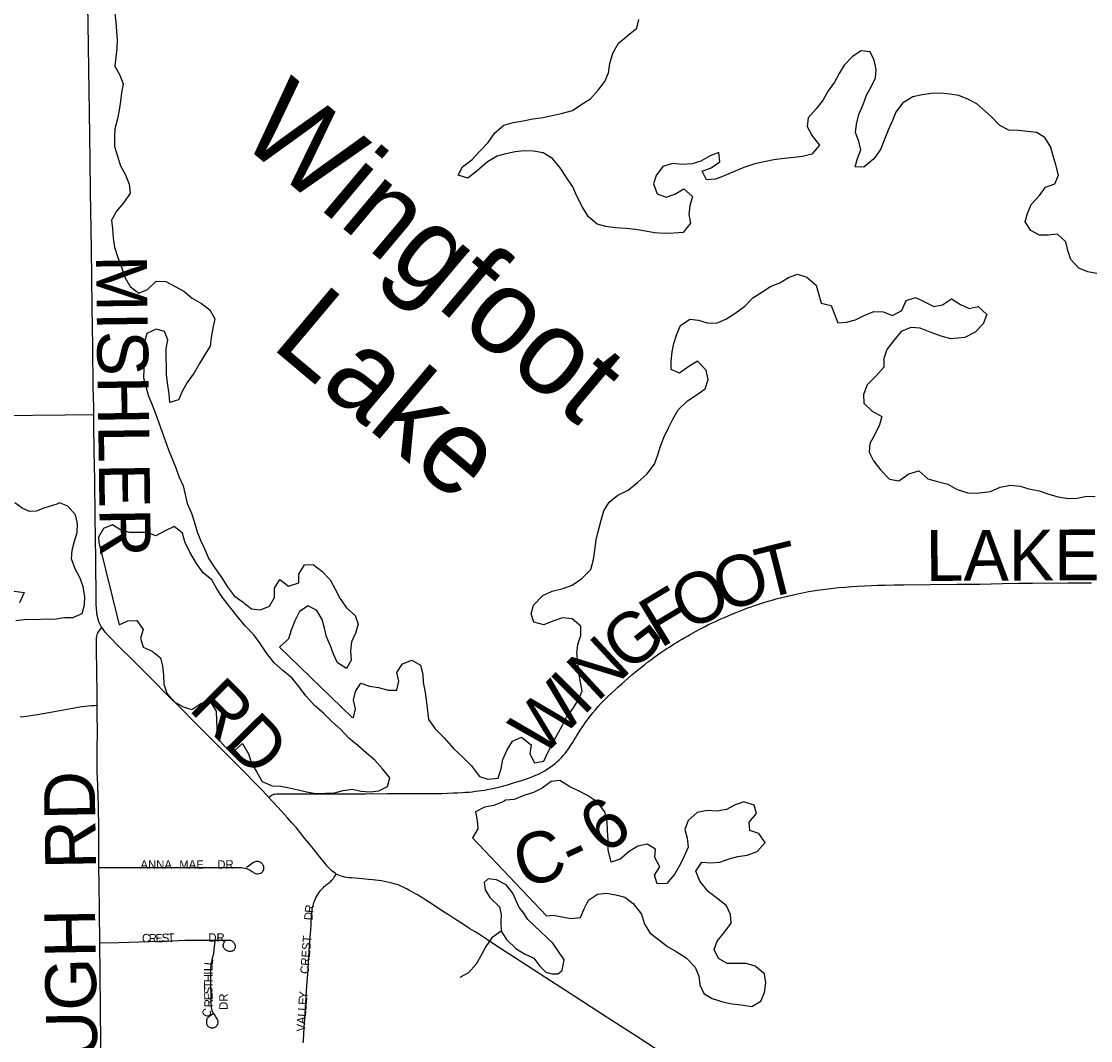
# Model space of a CAD drawing. Header units: feet. Extents: x 2113747 to 2516209, y 960708 to 1356798.
# Tile 8 of 206: x 2278840 to 2285148, y 1095012 to 1101027. Entities that reach past the tile are written whole.
import ezdxf

# ---------------------------------------------------------------- set-up
doc = ezdxf.new("R2010")
doc.units = ezdxf.units.FT
doc.header["$LTSCALE"] = 50
doc.header["$MEASUREMENT"] = 0
for name, color, linetype in [('0_Xref', 7, 'Continuous'), ('GM_X_County_Road', 3, 'Continuous'), ('GM_X_County_Road_Text', 3, 'Continuous'), ('GM_X_Major_Lake', 5, 'Continuous'), ('GM_X_Major_Lake_Text', 5, 'Continuous'), ('GM_X_Minor_Lake', 5, 'Continuous'), ('GM_X_Minor_River', 5, 'Continuous'), ('GM_X_Township_Road', 4, 'Continuous'), ('GM_X_Township_Road_Text', 4, 'Continuous'), ('GM_X_Township_Subdivision', 4, 'Continuous'), ('GM_X_Township_Subdivision_Text', 4, 'Continuous')]:
    doc.layers.add(name, color=color, linetype=linetype)
doc.styles.add('Styledgn030', font='dgn030.shx')
doc.styles.add('Styledgn031', font='dgn031.shx')

# ---------------------------------------------------------------- blocks, each defined once
blk = doc.blocks.new('POR')
at = {"layer": 'GM_X_County_Road', "flags": 128}
for points in [[(2279267.324658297, 1098708.071608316), (2279266.996574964, 1098750.131891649), (2279263.617316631, 1098866.010924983), (2279261.091074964, 1099106.627241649), (2279258.138324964, 1099341.961416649), (2279253.938858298, 1099684.97254165), (2279248.886374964, 1100021.914124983), (2279247.147533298, 1100207.70771665), (2279243.013683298, 1100490.843633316), (2279238.781408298, 1100747.043908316), (2279235.008449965, 1101013.185108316), (2279230.316858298, 1101222.699124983), (2279229.923158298, 1101338.217266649), (2279229.168566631, 1101441.46509165)], [(2279314.798316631, 1097451.151549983), (2279312.009608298, 1097455.744716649), (2279305.415133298, 1097467.916608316), (2279300.297033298, 1097479.202674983), (2279295.539824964, 1097491.801074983), (2279291.635633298, 1097504.399474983), (2279288.781308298, 1097516.276091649), (2279286.451916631, 1097528.710449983), (2279284.713074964, 1097542.588374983), (2279283.400741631, 1097561.289124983), (2279282.121216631, 1097587.33894165), (2279281.694708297, 1097612.076424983), (2279279.627783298, 1097852.627124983), (2279275.165849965, 1098105.34971665), (2279272.902074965, 1098321.556633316), (2279270.802341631, 1098490.913249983), (2279267.816783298, 1098646.359133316), (2279267.324658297, 1098708.071608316)], [(2281270.84566265, 1096471.109530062), (2281281.887558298, 1096471.10101665), (2281320.535774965, 1096471.527524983), (2281352.622324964, 1096472.511774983), (2281387.825666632, 1096473.66006665), (2281413.022466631, 1096474.513083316), (2281441.664141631, 1096476.251924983), (2281462.070924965, 1096477.531449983), (2281481.624691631, 1096479.27029165), (2281498.980299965, 1096481.009133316), (2281520.272908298, 1096483.60099165), (2281537.202008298, 1096485.76634165), (2281553.704599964, 1096487.93169165), (2281572.372541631, 1096490.950058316), (2281588.448624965, 1096494.001233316), (2281609.708424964, 1096498.331933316), (2281629.262191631, 1096502.20331665), (2281654.426183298, 1096508.272858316), (2281679.622983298, 1096514.80171665), (2281709.150483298, 1096522.57729165), (2281737.398458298, 1096530.812183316), (2281764.301291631, 1096539.079883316), (2281785.593899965, 1096546.00244165), (2281802.949508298, 1096551.645474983), (2281826.407466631, 1096559.88036665), (2281848.126583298, 1096567.688749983), (2281865.482191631, 1096574.611308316), (2281881.984783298, 1096581.566674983), (2281898.487374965, 1096589.375058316), (2281913.677633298, 1096597.18344165), (2281927.588366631, 1096604.991824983), (2281944.090958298, 1096615.39206665), (2281959.740533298, 1096626.251624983), (2281974.077774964, 1096636.65186665), (2281986.676174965, 1096646.19909165), (2282000.127591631, 1096657.485158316), (2282013.152499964, 1096669.197733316), (2282027.063233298, 1096682.681958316), (2282037.496283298, 1096693.935216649), (2282047.929333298, 1096706.53361665), (2282056.590733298, 1096717.819683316), (2282064.431924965, 1096729.105749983), (2282072.240308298, 1096740.39181665), (2282081.885958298, 1096755.15556665), (2282090.941058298, 1096769.459999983), (2282099.175949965, 1096782.944224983), (2282109.707424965, 1096799.774899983), (2282117.417383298, 1096812.438916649), (2282125.685083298, 1096825.463824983), (2282137.594508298, 1096844.098958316), (2282146.977691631, 1096858.042499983), (2282156.524916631, 1096871.920424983), (2282166.892349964, 1096887.405958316), (2282184.772891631, 1096911.421658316), (2282198.060266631, 1096929.236583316), (2282212.364699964, 1096946.756233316), (2282226.865983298, 1096964.538349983), (2282243.860699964, 1096983.89526665), (2282259.116574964, 1097001.185258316), (2282273.388199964, 1097015.58811665), (2282286.445916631, 1097029.17076665), (2282302.521999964, 1097044.656299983), (2282320.304116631, 1097061.158891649), (2282343.532416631, 1097083.074858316), (2282358.985141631, 1097097.608949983), (2282381.983783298, 1097118.015733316), (2282401.537549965, 1097135.37134165), (2282421.977141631, 1097152.726949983), (2282442.351116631, 1097170.509066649), (2282461.051866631, 1097186.15864165), (2282482.344474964, 1097203.514249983), (2282499.273574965, 1097216.96566665), (2282515.776166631, 1097230.417083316), (2282534.017599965, 1097244.721516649), (2282551.406016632, 1097257.746424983), (2282570.073958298, 1097271.624349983), (2282585.723533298, 1097283.30411665), (2282598.748441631, 1097292.45764165), (2282613.512191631, 1097302.431374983), (2282630.441291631, 1097314.176758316), (2282647.829708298, 1097325.889333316), (2282662.134141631, 1097334.97724165), (2282676.930699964, 1097344.52446665), (2282691.694449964, 1097354.07169165), (2282705.572374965, 1097362.306583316), (2282721.648458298, 1097371.853808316), (2282738.151049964, 1097381.860349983), (2282753.866241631, 1097390.849833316), (2282770.303216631, 1097400.068974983), (2282785.493474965, 1097408.763183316), (2282800.257224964, 1097416.998074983), (2282818.072149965, 1097426.545299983), (2282842.383124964, 1097439.99671665), (2282861.936891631, 1097450.396958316), (2282878.012974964, 1097458.631849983), (2282894.942074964, 1097467.326058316), (2282912.560149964, 1097475.987458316), (2282930.539116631, 1097484.222349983), (2282947.927533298, 1097492.030733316), (2282967.448491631, 1097500.724941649), (2282988.314591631, 1097509.812849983), (2283010.033708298, 1097518.93356665), (2283031.752824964, 1097528.48079165), (2283056.490308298, 1097538.881033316), (2283076.044074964, 1097546.68941665), (2283097.303874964, 1097554.924308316), (2283121.188341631, 1097563.61851665), (2283145.072808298, 1097572.27991665), (2283165.938908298, 1097579.66179165), (2283185.033358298, 1097586.15784165), (2283200.682933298, 1097591.37436665), (2283221.089716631, 1097597.87041665), (2283245.400691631, 1097605.219483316), (2283269.285158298, 1097612.174849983), (2283293.169624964, 1097618.670899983), (2283316.627583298, 1097624.74044165), (2283345.269258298, 1097632.12231665), (2283367.414883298, 1097637.306033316), (2283387.821666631, 1097642.063241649), (2283410.426608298, 1097647.279766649), (2283429.947566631, 1097651.61046665), (2283449.074824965, 1097655.514658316), (2283466.003924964, 1097658.992341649), (2283484.245358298, 1097662.43721665), (2283509.868666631, 1097666.76791665), (2283537.657324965, 1097671.09861665), (2283568.037841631, 1097675.42931665), (2283599.730691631, 1097679.333508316), (2283631.456349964, 1097682.778383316), (2283661.836866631, 1097685.796749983), (2283700.911591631, 1097689.274433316), (2283740.215974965, 1097692.292799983), (2283775.616166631, 1097694.458149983), (2283815.117399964, 1097696.59069165), (2283854.782674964, 1097698.16549165), (2283893.266849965, 1097699.609058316), (2283936.245766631, 1097700.462074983), (2283990.117049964, 1097701.741599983), (2284043.955524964, 1097702.561808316), (2284360.457516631, 1097705.481749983), (2284495.070108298, 1097706.72846665), (2284628.370366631, 1097709.254708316), (2284722.595899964, 1097711.387249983), (2284804.649541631, 1097712.633966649), (2285015.672741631, 1097713.847874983), (2285092.542666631, 1097713.81506665), (2285153.369316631, 1097712.92924165)], [(2280299.901333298, 1096447.150933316), (2280262.499833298, 1096487.505183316), (2280113.189108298, 1096640.424824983), (2279968.635591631, 1096784.68306665), (2279864.501941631, 1096889.735349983), (2279782.907616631, 1096971.854608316), (2279699.902533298, 1097053.547358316), (2279613.649424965, 1097141.244033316), (2279503.413424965, 1097251.61126665), (2279411.418858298, 1097342.391924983), (2279365.815274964, 1097388.42201665), (2279350.625016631, 1097405.383924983), (2279335.467566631, 1097422.47706665), (2279326.773358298, 1097433.59909165), (2279318.144766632, 1097445.60694165), (2279314.798316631, 1097451.151549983)], [(2280299.901333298, 1096447.150933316), (2280308.825199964, 1096454.17191665), (2280314.927549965, 1096458.502616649), (2280320.570583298, 1096461.980299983), (2280325.327791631, 1096464.145649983), (2280330.117808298, 1096465.884491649), (2280336.187349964, 1096467.623333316), (2280344.881558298, 1096468.902858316), (2280355.741116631, 1096469.32936665), (2280396.981191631, 1096469.32936665), (2280491.633233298, 1096467.984224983), (2280578.903399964, 1096468.377924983), (2280702.656433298, 1096467.885799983), (2280871.127224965, 1096469.559024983), (2281000.949799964, 1096469.91991665), (2281097.767191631, 1096470.31361665), (2281182.872008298, 1096470.70731665), (2281239.335149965, 1096471.133824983), (2281270.84566265, 1096471.109530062)], [(2280697.735183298, 1095994.855249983), (2280693.437291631, 1095997.545533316), (2280684.743083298, 1096003.615074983), (2280672.177491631, 1096014.048124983), (2280657.840249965, 1096027.958858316), (2280644.815341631, 1096042.26329165), (2280632.315366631, 1096056.994233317), (2280598.391549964, 1096099.185749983), (2280560.990049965, 1096146.429749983), (2280534.152833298, 1096179.95986665), (2280511.613508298, 1096207.781333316), (2280484.710674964, 1096240.78651665), (2280462.565049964, 1096267.26284165), (2280436.515233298, 1096297.67616665), (2280410.924733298, 1096326.350649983), (2280374.901183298, 1096366.311199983), (2280299.901333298, 1096447.150933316)], [(2282597.796999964, 1094953.748408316), (2282471.058408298, 1095036.75349165), (2282323.027208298, 1095131.438341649), (2282201.505141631, 1095209.653408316), (2282105.573574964, 1095272.218899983), (2281968.828441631, 1095360.440508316), (2281750.488983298, 1095502.074083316), (2281645.436699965, 1095569.856099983), (2281589.432874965, 1095606.371774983), (2281542.123258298, 1095637.63811665), (2281512.628566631, 1095656.338866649), (2281487.005258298, 1095672.841458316), (2281442.287499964, 1095701.51594165), (2281404.525108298, 1095725.859724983), (2281364.498941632, 1095751.647074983), (2281335.529183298, 1095770.150974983), (2281301.638174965, 1095792.755916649), (2281269.092308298, 1095814.475033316), (2281242.615983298, 1095831.43694165), (2281220.470358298, 1095845.347674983), (2281202.688241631, 1095856.63374165), (2281192.255191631, 1095863.162599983), (2281181.854949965, 1095869.658649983), (2281169.256549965, 1095877.040524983), (2281156.231641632, 1095884.88171665), (2281138.876033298, 1095894.42894165), (2281127.163458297, 1095900.53129165), (2281115.877391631, 1095906.600833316), (2281099.801308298, 1095914.40921665), (2281088.941749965, 1095919.625741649), (2281078.114999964, 1095924.415758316), (2281066.828933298, 1095929.205774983), (2281057.281708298, 1095932.683458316), (2281045.569133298, 1095936.423608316), (2281033.397241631, 1095940.065333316), (2281017.747666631, 1095943.969524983), (2281000.818566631, 1095947.906524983), (2280983.462958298, 1095951.384208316), (2280964.795016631, 1095954.86189165), (2280947.865916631, 1095957.486558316), (2280929.197974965, 1095959.651908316), (2280912.236066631, 1095961.390749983), (2280888.810916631, 1095963.588908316), (2280851.606266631, 1095966.541658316), (2280831.921266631, 1095968.378924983), (2280808.922624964, 1095970.150574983), (2280787.203508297, 1095971.88941665), (2280772.013249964, 1095973.628258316), (2280758.561833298, 1095975.367099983), (2280746.849258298, 1095977.532449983), (2280734.250858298, 1095980.15711665), (2280720.799441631, 1095984.061308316), (2280710.792899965, 1095987.965499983), (2280702.558008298, 1095991.902499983), (2280697.735183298, 1095994.855249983)]]:
    blk.add_lwpolyline(points, dxfattribs=at)
at = {"layer": 'GM_X_Major_Lake'}
blk.add_line((2280363.229999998, 1097333.55), (2280790.159999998, 1096921.69), dxfattribs=at)
at = {"layer": 'GM_X_Major_Lake', "flags": 128}
for points in [[(2279390.979999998, 1101076.82), (2279397.099999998, 1101020.72), (2279405.329999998, 1100916.53), (2279403.439999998, 1100866.43), (2279397.549999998, 1100816.32), (2279391.669999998, 1100762.2), (2279421.789999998, 1100710.16), (2279441.899999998, 1100658.1), (2279432.009999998, 1100605.98), (2279426.129999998, 1100555.86), (2279418.239999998, 1100503.74), (2279408.349999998, 1100451.62), (2279392.479999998, 1100393.46), (2279390.579999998, 1100343.36), (2279390.709999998, 1100289.25), (2279406.839999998, 1100231.17), (2279424.959999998, 1100175.11), (2279453.059999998, 1100125.06), (2279477.199999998, 1100067), (2279481.309999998, 1100012.91), (2279445.429999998, 1099958.72), (2279401.539999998, 1099906.51), (2279371.659999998, 1099854.35)], [(2281918.919999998, 1100250.85), (2281860.899999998, 1100260.73), (2281806.889999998, 1100262.62), (2281752.899999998, 1100258.49), (2281698.919999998, 1100246.34), (2281646.949999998, 1100232.2), (2281591.019999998, 1100198), (2281529.129999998, 1100145.76), (2281475.219999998, 1100101.56), (2281417.179999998, 1100119.46), (2281443.069999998, 1100169.62), (2281496.989999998, 1100209.81), (2281544.869999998, 1100262.04), (2281594.769999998, 1100312.24), (2281632.649999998, 1100370.44), (2281686.549999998, 1100414.66), (2281742.519999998, 1100430.81), (2281800.499999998, 1100440.96), (2281858.479999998, 1100453.11), (2281918.459999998, 1100459.26), (2281972.439999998, 1100471.41), (2282024.409999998, 1100483.55), (2282092.379999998, 1100501.73), (2282146.299999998, 1100537.93), (2282198.239999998, 1100570.11), (2282244.119999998, 1100622.31), (2282282.019999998, 1100672.5), (2282303.899999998, 1100724.65), (2282311.789999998, 1100778.78), (2282329.649999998, 1100838.94), (2282363.519999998, 1100899.13), (2282419.429999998, 1100945.36), (2282471.339999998, 1100987.55), (2282483.219999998, 1101037.68)], [(2284927.109999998, 1100233.54), (2284912.989999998, 1100285.62), (2284878.869999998, 1100341.66), (2284828.799999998, 1100371.6), (2284776.789999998, 1100377.49), (2284722.769999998, 1100383.39), (2284666.769999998, 1100385.27), (2284612.699999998, 1100413.2), (2284562.589999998, 1100465.2), (2284476.419999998, 1100541.15), (2284424.349999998, 1100569.09), (2284370.309999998, 1100589.01), (2284318.289999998, 1100596.9), (2284264.269999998, 1100602.8), (2284208.269999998, 1100602.67), (2284154.279999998, 1100594.53), (2284100.309999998, 1100582.39), (2284038.389999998, 1100544.18), (2283998.499999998, 1100491.98), (2283978.609999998, 1100441.84), (2283954.729999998, 1100385.67), (2283930.849999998, 1100325.5), (2283908.979999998, 1100271.34), (2283869.089999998, 1100217.15), (2283811.199999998, 1100166.91), (2283759.199999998, 1100168.8), (2283773.089999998, 1100218.94), (2283792.979999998, 1100269.08), (2283780.869999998, 1100319.15), (2283760.749999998, 1100371.21), (2283766.639999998, 1100421.32), (2283780.519999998, 1100477.47), (2283806.389999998, 1100537.64), (2283826.269999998, 1100591.8), (2283854.169999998, 1100641.96), (2283880.049999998, 1100694.12), (2283883.949999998, 1100744.23), (2283871.829999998, 1100798.31), (2283847.709999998, 1100848.36), (2283795.699999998, 1100854.25), (2283743.769999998, 1100820.07), (2283693.879999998, 1100769.85), (2283663.979999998, 1100719.69), (2283638.089999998, 1100669.54), (2283600.199999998, 1100617.34), (2283570.319999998, 1100565.17), (2283528.439999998, 1100510.97), (2283482.539999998, 1100458.76), (2283476.659999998, 1100406.64), (2283504.779999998, 1100352.61), (2283548.899999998, 1100296.59), (2283503.009999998, 1100244.38), (2283449.039999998, 1100230.24), (2283397.049999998, 1100224.1), (2283341.069999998, 1100217.96), (2283279.079999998, 1100209.81), (2283223.109999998, 1100197.66), (2283167.119999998, 1100187.51), (2283103.169999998, 1100165.32), (2283041.219999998, 1100139.14), (2282987.269999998, 1100114.97), (2282935.309999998, 1100096.81), (2282881.309999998, 1100092.69), (2282857.209999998, 1100142.73), (2282909.159999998, 1100162.89), (2282961.089999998, 1100199.08), (2282954.959999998, 1100253.17), (2282903.009999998, 1100233.01), (2282849.069999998, 1100202.83), (2282797.109999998, 1100186.69), (2282737.109999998, 1100182.55), (2282681.089999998, 1100188.43), (2282625.129999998, 1100170.27), (2282585.249999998, 1100118.07), (2282569.359999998, 1100067.94), (2282591.479999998, 1100009.87), (2282643.529999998, 1099989.94), (2282695.489999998, 1100008.1), (2282749.429999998, 1100038.29), (2282799.519999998, 1099994.31), (2282783.649999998, 1099938.16), (2282777.759999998, 1099888.04), (2282787.879999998, 1099835.97), (2282743.979999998, 1099781.76), (2282689.989999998, 1099777.63), (2282631.999999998, 1099775.49), (2282575.979999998, 1099779.38), (2282521.959999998, 1099789.28), (2282463.939999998, 1099799.16), (2282405.919999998, 1099805.05), (2282343.909999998, 1099808.92), (2282287.879999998, 1099816.81), (2282237.849999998, 1099830.73), (2282185.749999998, 1099874.69), (2282151.629999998, 1099930.73), (2282117.489999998, 1099996.78), (2282093.359999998, 1100050.84), (2282057.239999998, 1100106.87), (2282019.119999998, 1100162.89), (2281972.989999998, 1100218.9), (2281918.919999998, 1100250.85)], [(2283916.409999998, 1098696.23), (2283902.519999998, 1098646.09), (2283872.649999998, 1098585.91), (2283846.759999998, 1098535.75), (2283842.879999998, 1098485.64), (2283866.989999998, 1098433.59), (2283909.099999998, 1098381.58), (2283961.229999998, 1098325.59), (2284017.249999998, 1098315.69), (2284075.159999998, 1098357.91), (2284135.129999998, 1098374.07), (2284187.239999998, 1098328.1), (2284237.269999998, 1098314.18), (2284305.309999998, 1098296.3), (2284361.379999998, 1098264.36), (2284423.429999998, 1098244.46), (2284477.429999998, 1098242.57), (2284557.409999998, 1098252.78), (2284615.359999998, 1098278.95), (2284675.329999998, 1098291.12), (2284733.349999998, 1098285.24), (2284783.389999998, 1098269.32), (2284845.419999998, 1098257.43), (2284907.469999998, 1098235.52), (2284957.499999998, 1098221.61), (2285015.529999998, 1098211.72), (2285069.529999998, 1098213.84), (2285123.499999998, 1098225.99), (2285175.499999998, 1098224.1)], [(2285184.629999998, 1099538.73), (2285132.609999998, 1099548.64), (2285078.559999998, 1099570.56), (2285032.449999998, 1099622.57), (2285014.339999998, 1099674.63), (2285002.219999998, 1099726.71), (2284952.119999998, 1099770.68), (2284898.129999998, 1099766.55), (2284846.129999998, 1099766.43), (2284796.059999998, 1099792.38), (2284761.949999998, 1099844.4), (2284775.849999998, 1099894.53), (2284797.729999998, 1099946.69), (2284847.619999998, 1099998.9), (2284881.509999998, 1100049.07), (2284937.469999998, 1100069.24), (2284959.359999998, 1100119.39), (2284943.219999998, 1100181.47), (2284927.109999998, 1100233.54)], [(2279371.659999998, 1099854.35), (2279377.779999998, 1099802.25), (2279381.889999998, 1099748.15), (2279390.009999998, 1099694.06), (2279410.139999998, 1099633.99), (2279430.269999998, 1099575.92), (2279452.409999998, 1099513.84), (2279482.519999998, 1099461.8), (2279532.599999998, 1099423.84), (2279584.559999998, 1099446.01), (2279636.459999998, 1099494.22), (2279692.469999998, 1099492.34), (2279748.529999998, 1099462.41), (2279798.599999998, 1099434.46), (2279848.689999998, 1099394.5), (2279902.759999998, 1099362.55), (2279952.849999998, 1099324.59), (2279980.969999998, 1099272.55), (2279969.089999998, 1099216.41), (2279959.209999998, 1099162.28), (2279953.319999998, 1099110.16), (2279921.419999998, 1099057.99), (2279891.539999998, 1099007.82), (2279859.649999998, 1098953.65), (2279817.779999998, 1098895.43), (2279789.899999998, 1098843.27), (2279767.999999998, 1098793.12), (2279716.029999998, 1098778.97), (2279711.919999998, 1098829.06), (2279703.799999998, 1098881.15), (2279695.679999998, 1098941.25), (2279695.329999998, 1099097.56), (2279705.219999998, 1099147.69), (2279685.109999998, 1099197.74), (2279635.079999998, 1099211.65), (2279581.129999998, 1099185.48), (2279567.239999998, 1099135.35), (2279561.359999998, 1099085.24), (2279561.469999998, 1099031.13), (2279563.589999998, 1098977.03), (2279561.709999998, 1098922.91), (2279573.819999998, 1098872.84), (2279587.929999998, 1098820.76), (2279612.049999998, 1098764.71), (2279632.169999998, 1098712.65), (2279652.289999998, 1098658.59), (2279688.519999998, 1098554.47), (2279708.639999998, 1098498.4), (2279730.759999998, 1098446.35), (2279750.879999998, 1098392.28), (2279768.989999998, 1098342.22), (2279795.119999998, 1098286.16), (2279807.229999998, 1098236.1), (2279819.349999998, 1098182.02), (2279843.469999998, 1098125.96), (2279859.579999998, 1098075.9), (2279877.709999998, 1098015.81), (2279897.819999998, 1097965.76), (2279921.949999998, 1097909.7), (2279946.069999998, 1097855.65), (2279980.179999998, 1097803.63), (2280022.309999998, 1097743.6), (2280054.429999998, 1097691.56), (2280096.549999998, 1097637.56), (2280148.629999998, 1097599.6), (2280198.719999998, 1097559.63), (2280250.739999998, 1097553.74), (2280304.699999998, 1097575.9), (2280334.579999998, 1097628.07), (2280334.459999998, 1097682.18), (2280364.349999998, 1097734.35), (2280416.439999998, 1097694.38), (2280476.399999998, 1097714.56), (2280476.289999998, 1097764.66), (2280510.169999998, 1097820.85), (2280562.169999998, 1097822.97), (2280612.259999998, 1097783), (2280662.369999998, 1097731.01), (2280692.499999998, 1097676.97), (2280718.609999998, 1097622.93), (2280758.739999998, 1097566.9), (2280808.839999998, 1097520.92), (2280826.949999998, 1097470.87), (2280811.069999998, 1097416.72), (2280787.169999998, 1097366.57), (2280781.299999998, 1097312.45), (2280785.409999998, 1097258.35), (2280757.519999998, 1097208.18), (2280705.449999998, 1097242.13), (2280681.329999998, 1097292.19), (2280663.229999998, 1097342.24), (2280641.099999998, 1097394.29), (2280628.989999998, 1097446.37), (2280614.879999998, 1097498.44), (2280582.769999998, 1097550.47), (2280532.699999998, 1097578.42), (2280480.779999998, 1097544.23), (2280452.889999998, 1097490.06), (2280433.009999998, 1097433.91), (2280417.119999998, 1097383.77), (2280363.229999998, 1097333.55)], [(2282088.939999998, 1097501.76), (2282032.929999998, 1097507.64), (2281974.969999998, 1097487.47), (2281923.009999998, 1097465.31), (2281862.969999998, 1097481.21), (2281848.859999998, 1097531.28), (2281860.749999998, 1097581.4), (2281916.629999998, 1097639.64), (2281972.579999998, 1097663.82), (2282036.549999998, 1097679.99), (2282090.509999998, 1097700.16), (2282146.419999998, 1097740.36), (2282200.309999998, 1097792.59), (2282216.189999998, 1097850.73), (2282224.059999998, 1097906.87), (2282231.929999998, 1097967), (2282243.819999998, 1098017.13), (2282261.669999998, 1098083.3), (2282277.559999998, 1098139.44), (2282307.449999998, 1098189.61), (2282359.359999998, 1098231.82), (2282419.289999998, 1098260), (2282477.199999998, 1098308.22), (2282531.099999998, 1098354.44), (2282574.959999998, 1098414.66), (2282594.849999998, 1098468.81), (2282610.739999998, 1098520.95), (2282630.629999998, 1098571.1), (2282656.509999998, 1098625.26), (2282684.389999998, 1098679.43), (2282714.279999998, 1098735.61), (2282770.159999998, 1098787.84), (2282822.089999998, 1098822.02), (2282874.009999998, 1098858.21), (2282891.889999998, 1098914.36), (2282879.769999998, 1098968.44), (2282829.649999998, 1099022.44), (2282777.719999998, 1098990.26), (2282723.799999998, 1098952.07), (2282673.749999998, 1098971.99), (2282673.649999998, 1099022.09), (2282679.529999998, 1099076.21), (2282689.409999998, 1099126.33), (2282707.289999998, 1099180.48), (2282729.189999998, 1099232.63), (2282783.109999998, 1099270.83), (2282835.119999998, 1099264.93), (2282887.159999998, 1099249.02), (2282941.159999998, 1099247.14), (2282997.119999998, 1099269.31), (2283049.049999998, 1099303.49), (2283108.959999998, 1099345.71), (2283154.849999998, 1099395.91), (2283208.779999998, 1099430.1), (2283260.709999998, 1099462.28), (2283314.669999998, 1099484.44), (2283366.589999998, 1099516.62), (2283418.559999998, 1099534.78), (2283474.599999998, 1099516.87), (2283528.699999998, 1099470.89), (2283542.809999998, 1099420.82), (2283558.939999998, 1099364.75), (2283616.979999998, 1099350.86), (2283637.089999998, 1099298.79), (2283657.199999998, 1099248.74), (2283709.189999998, 1099252.87), (2283761.159999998, 1099267.01), (2283813.109999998, 1099291.18), (2283869.059999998, 1099315.35), (2283925.069999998, 1099313.47), (2283979.119999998, 1099291.55), (2284035.049999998, 1099321.73), (2284060.929999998, 1099379.91), (2284114.889999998, 1099398.07), (2284164.949999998, 1099374.13), (2284223.009999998, 1099344.2), (2284274.999999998, 1099354.33), (2284326.919999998, 1099390.52), (2284380.999999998, 1099356.58), (2284431.049999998, 1099332.64), (2284485.029999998, 1099344.78), (2284535.129999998, 1099296.8), (2284515.249999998, 1099242.65), (2284467.359999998, 1099192.44), (2284405.419999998, 1099162.24), (2284323.439999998, 1099154.05), (2284267.399999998, 1099169.95), (2284201.339999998, 1099193.85), (2284143.289999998, 1099217.77), (2284087.279999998, 1099221.65), (2284031.319999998, 1099197.48), (2283985.449999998, 1099141.26), (2283945.549999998, 1099091.07), (2283927.669999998, 1099036.92), (2283927.789999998, 1098986.82), (2283883.889999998, 1098934.62), (2283830.009999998, 1098882.4), (2283808.129999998, 1098826.24), (2283810.239999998, 1098774.14), (2283860.349999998, 1098726.16), (2283916.409999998, 1098696.23)], [(2280790.159999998, 1096921.69), (2280800.159999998, 1096919.71), (2280812.049999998, 1096969.83), (2280799.939999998, 1097021.91), (2280811.819999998, 1097072.04), (2280843.709999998, 1097122.21), (2280893.759999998, 1097104.28), (2280947.769999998, 1097096.39), (2281003.819999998, 1097080.49), (2281055.819999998, 1097080.6), (2281067.699999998, 1097132.73), (2281055.579999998, 1097184.81), (2281089.479999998, 1097234.99), (2281143.429999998, 1097257.15), (2281195.499999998, 1097227.2), (2281209.619999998, 1097175.13), (2281211.719999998, 1097125.04), (2281221.849999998, 1097066.95), (2281229.979999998, 1097006.85), (2281242.199999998, 1096906.68), (2281282.319999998, 1096852.65), (2281334.439999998, 1096798.66), (2281390.579999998, 1096736.67), (2281444.699999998, 1096684.69), (2281496.809999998, 1096634.7), (2281542.949999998, 1096570.68), (2281592.989999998, 1096554.76), (2281652.969999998, 1096560.91), (2281670.849999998, 1096619.06), (2281680.739999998, 1096671.19), (2281706.609999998, 1096727.35), (2281738.509999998, 1096779.53), (2281790.459999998, 1096803.7), (2281848.559999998, 1096757.74), (2281840.669999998, 1096705.62), (2281866.789999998, 1096651.56), (2281922.769999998, 1096661.71), (2281946.659999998, 1096711.86), (2281974.549999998, 1096766.03), (2282000.439999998, 1096816.19), (2282030.319999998, 1096870.37), (2282056.209999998, 1096920.52), (2282094.109999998, 1096970.71), (2282125.989999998, 1097020.88), (2282147.879999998, 1097075.04), (2282139.769999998, 1097127.13), (2282129.639999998, 1097183.22), (2282125.519999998, 1097235.31), (2282117.389999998, 1097297.41), (2282123.279999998, 1097349.53), (2282141.159999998, 1097403.68), (2282141.039999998, 1097457.78), (2282088.939999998, 1097501.76)]]:
    blk.add_lwpolyline(points, dxfattribs=at)
at = {"layer": 'GM_X_Minor_Lake'}
for p, q in [((2279297.819999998, 1097952.39), (2279416.899999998, 1097465.68)), ((2281501.739999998, 1096209.87), (2281938.769999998, 1095747.94)), ((2281866.889999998, 1095689.66), (2281828.809999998, 1095727.65))]:
    blk.add_line(p, q, dxfattribs=at)
at = {"layer": 'GM_X_Minor_Lake', "flags": 128}
for points in [[(2279065.299999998, 1098186.34), (2279049.919999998, 1098178.98), (2278971.939999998, 1098154.65), (2278927.949999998, 1098136.45), (2278887.939999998, 1098134.31), (2278845.849999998, 1098154.22), (2278801.719999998, 1098186.18)], [(2278797.249999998, 1097664.64), (2278857.319999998, 1097656.82), (2278829.469999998, 1097596.54)], [(2278807.769999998, 1097492.16), (2278871.779999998, 1097500.41), (2278923.829999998, 1097496.56), (2278979.859999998, 1097500.77), (2279001.879999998, 1097498.84), (2279045.909999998, 1097500.99), (2279079.909999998, 1097507.11), (2279095.919999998, 1097509.18)], [(2279095.919999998, 1097509.18), (2279144.789999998, 1097509.16), (2279198.739999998, 1097533.33), (2279212.629999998, 1097583.46), (2279214.519999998, 1097633.57), (2279204.389999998, 1097689.66), (2279186.279999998, 1097741.72), (2279158.159999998, 1097795.77), (2279136.029999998, 1097855.83), (2279139.909999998, 1097905.94), (2279153.799999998, 1097960.08), (2279169.689999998, 1098010.22), (2279171.569999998, 1098064.33), (2279159.459999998, 1098114.4), (2279115.339999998, 1098166.4), (2279065.299999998, 1098186.34)], [(2279416.899999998, 1097465.68), (2279468.849999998, 1097489.85), (2279520.849999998, 1097491.98), (2279558.959999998, 1097437.95), (2279543.069999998, 1097387.82), (2279559.199999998, 1097333.75), (2279611.239999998, 1097309.81), (2279661.329999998, 1097271.85), (2279673.439999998, 1097221.78), (2279679.549999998, 1097169.69), (2279681.679999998, 1097115.58), (2279697.789999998, 1097063.52), (2279743.899999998, 1097011.52), (2279793.969999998, 1096981.57), (2279846.009999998, 1096965.66), (2279899.929999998, 1097001.85), (2279951.909999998, 1097016), (2279990.029999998, 1096955.96), (2279994.269999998, 1096851.77), (2279998.379999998, 1096797.67), (2280042.499999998, 1096745.67), (2280092.569999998, 1096717.72), (2280144.459999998, 1096765.93), (2280182.609999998, 1096699.89), (2280198.719999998, 1096647.82), (2280228.839999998, 1096595.78), (2280260.959999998, 1096541.75), (2280319.019999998, 1096515.82), (2280371.019999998, 1096513.94), (2280421.049999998, 1096504.03), (2280473.079999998, 1096492.13), (2280523.099999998, 1096480.22), (2280577.129999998, 1096470.32), (2280635.129999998, 1096472.45), (2280687.129999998, 1096474.57), (2280739.089999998, 1096488.72), (2280793.079999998, 1096496.85), (2280843.109999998, 1096484.94), (2280897.119999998, 1096481.05), (2280949.109999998, 1096487.18), (2281001.059999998, 1096511.34), (2281014.949999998, 1096563.48), (2280970.829999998, 1096615.49), (2280924.709999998, 1096667.49), (2280874.619999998, 1096711.46), (2280824.519999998, 1096753.44), (2280772.419999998, 1096797.4), (2280722.309999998, 1096849.4), (2280672.199999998, 1096895.37), (2280622.089999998, 1096945.36), (2280569.989999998, 1096989.33), (2280517.869999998, 1097047.32), (2280479.749999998, 1097099.35), (2280437.629999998, 1097151.36), (2280383.529999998, 1097197.33), (2280331.429999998, 1097241.3), (2280289.299999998, 1097297.32), (2280249.169999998, 1097355.34), (2280211.049999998, 1097407.35), (2280160.939999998, 1097459.35), (2280112.809999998, 1097517.36), (2280068.689999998, 1097573.36), (2280026.569999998, 1097627.38), (2279994.449999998, 1097679.41), (2279964.339999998, 1097731.44), (2279912.239999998, 1097773.41), (2279874.119999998, 1097827.43), (2279833.969999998, 1097895.48), (2279803.829999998, 1097955.53), (2279791.719999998, 1098007.61), (2279741.629999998, 1098045.57), (2279689.679999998, 1098021.41), (2279633.749999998, 1097991.22), (2279581.709999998, 1098011.14), (2279529.699999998, 1098011.03), (2279477.699999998, 1098010.91), (2279427.669999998, 1098024.82), (2279377.599999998, 1098056.78), (2279325.639999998, 1098034.61), (2279295.749999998, 1097982.44), (2279297.819999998, 1097952.39)], [(2281938.769999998, 1095747.94), (2281976.759999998, 1095752.03), (2282030.779999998, 1095742.13), (2282082.809999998, 1095732.23), (2282138.799999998, 1095738.37), (2282160.679999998, 1095790.52), (2282186.569999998, 1095840.68), (2282238.499999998, 1095876.86), (2282292.489999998, 1095883), (2282346.519999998, 1095873.1), (2282400.549999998, 1095859.19), (2282450.629999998, 1095821.22), (2282498.769999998, 1095759.21), (2282516.909999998, 1095699.14), (2282549.009999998, 1095647.1), (2282599.099999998, 1095609.14), (2282653.189999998, 1095567.17), (2282703.269999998, 1095537.23), (2282761.349999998, 1095501.29), (2282815.469999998, 1095445.3), (2282837.579999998, 1095393.25), (2282843.699999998, 1095341.15), (2282865.809999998, 1095291.11), (2282915.879999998, 1095261.16), (2282983.919999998, 1095239.27), (2283033.949999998, 1095229.36), (2283085.959999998, 1095223.46), (2283149.989999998, 1095213.59), (2283201.919999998, 1095245.77), (2283223.819999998, 1095295.92), (2283231.689999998, 1095354.05), (2283223.569999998, 1095406.14), (2283169.469999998, 1095452.1), (2283115.429999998, 1095468.02), (2283003.429999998, 1095467.76), (2282953.359999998, 1095497.71), (2282927.239999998, 1095549.75), (2282945.139999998, 1095599.9), (2282989.019999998, 1095652.1), (2283026.909999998, 1095706.29), (2283024.789999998, 1095756.39), (2283000.679999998, 1095808.43), (2282948.589999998, 1095848.4), (2282892.489999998, 1095892.35), (2282842.359999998, 1095952.36), (2282820.229999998, 1096012.43), (2282854.119999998, 1096064.62), (2282908.129999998, 1096060.73), (2282960.119999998, 1096064.85), (2283016.079999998, 1096085.02), (2283068.049999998, 1096099.16), (2283122.039999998, 1096107.3), (2283181.999999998, 1096127.47), (2283227.879999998, 1096181.68), (2283191.759999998, 1096233.7), (2283137.719999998, 1096251.62), (2283133.609999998, 1096301.71), (2283177.499999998, 1096351.91), (2283163.389999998, 1096401.98), (2283103.349999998, 1096421.88), (2283051.379999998, 1096403.73), (2282999.439999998, 1096375.56), (2282943.459999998, 1096365.41), (2282885.459999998, 1096369.29), (2282827.469999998, 1096359.14), (2282773.579999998, 1096310.93), (2282753.689999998, 1096258.77), (2282767.809999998, 1096206.7), (2282773.909999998, 1096154.62), (2282752.019999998, 1096104.47), (2282726.139999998, 1096052.3), (2282696.259999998, 1095996.12), (2282648.379999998, 1095939.9), (2282590.379999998, 1095937.77), (2282576.269999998, 1095987.84), (2282606.169999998, 1096038.01), (2282578.039999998, 1096092.05), (2282581.939999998, 1096142.15), (2282531.869999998, 1096172.1), (2282477.889999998, 1096159.96), (2282425.959999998, 1096127.78), (2282372.059999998, 1096083.57), (2282320.089999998, 1096065.42), (2282301.939999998, 1096137.53), (2282301.809999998, 1096197.64), (2282297.689999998, 1096249.74), (2282295.559999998, 1096305.84), (2282283.449999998, 1096361.92), (2282239.319999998, 1096419.94), (2282181.229999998, 1096457.89), (2282127.169999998, 1096485.83), (2282075.109999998, 1096509.75), (2282017.029999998, 1096547.7), (2281965.039999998, 1096541.57), (2281913.119999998, 1096501.37), (2281861.169999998, 1096477.21), (2281805.209999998, 1096459.05), (2281747.259999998, 1096434.86)], [(2281747.259999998, 1096434.86), (2281695.799999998, 1096430.49), (2281687.279999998, 1096422.71), (2281627.329999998, 1096400.54), (2281573.349999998, 1096390.39), (2281519.399999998, 1096362.21), (2281529.509999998, 1096312.13), (2281533.629999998, 1096262.05), (2281501.739999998, 1096209.87)], [(2281828.809999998, 1095727.65), (2281798.709999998, 1095771.66), (2281776.659999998, 1095797.67), (2281740.469999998, 1095881.76), (2281700.349999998, 1095931.76), (2281644.289999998, 1095961.7), (2281594.269999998, 1095967.6), (2281570.319999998, 1095945.5), (2281576.419999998, 1095901.43), (2281604.519999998, 1095857.41), (2281660.639999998, 1095801.41), (2281670.739999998, 1095757.35), (2281668.839999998, 1095709.25), (2281670.949999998, 1095657.15), (2281703.059999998, 1095609.13), (2281757.189999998, 1095555.15), (2281809.249999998, 1095525.2), (2281863.309999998, 1095499.27), (2281899.419999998, 1095451.25), (2281933.489999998, 1095415.26), (2281971.519999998, 1095405.33), (2282005.519999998, 1095405.4), (2282031.479999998, 1095425.5), (2282043.339999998, 1095489.66), (2281975.119999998, 1095587.7), (2281866.889999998, 1095689.66)]]:
    blk.add_lwpolyline(points, dxfattribs=at)
at = {"layer": 'GM_X_Minor_River', "flags": 128}
blk.add_lwpolyline([(2281670.949999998, 1095657.15), (2281615.039999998, 1095618.95), (2281581.149999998, 1095566.78), (2281551.259999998, 1095512.6), (2281523.379999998, 1095462.44), (2281477.479999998, 1095412.24), (2281427.549999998, 1095384.07)], dxfattribs=at)
at = {"layer": 'GM_X_Township_Road', "flags": 128}
for points in [[(2279287.928291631, 1096991.638033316), (2279287.436166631, 1097043.63924165), (2279285.139583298, 1097208.369883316), (2279284.056908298, 1097303.743708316), (2279284.089716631, 1097365.39056665), (2279284.089716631, 1097384.517824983), (2279285.238008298, 1097399.83931665), (2279286.714383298, 1097407.516466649), (2279289.306241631, 1097415.324849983), (2279294.982083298, 1097424.019058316), (2279301.051624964, 1097432.253949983), (2279314.798316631, 1097451.151549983)], [(2278834.254658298, 1096922.904574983), (2278852.496091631, 1096925.069924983), (2278872.902874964, 1096927.69459165), (2278894.195483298, 1096930.286449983), (2278935.435558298, 1096937.209008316), (2279003.184766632, 1096948.888774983), (2279132.580833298, 1096973.16694165), (2279153.414124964, 1096977.038324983), (2279175.559749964, 1096980.516008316), (2279197.278866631, 1096983.534374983), (2279218.112158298, 1096986.126233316), (2279237.239416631, 1096987.865074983), (2279254.168516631, 1096989.177408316), (2279271.524124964, 1096990.456933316), (2279287.928291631, 1096991.638033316)], [(2279298.295724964, 1096032.91291665), (2279297.442708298, 1096092.328808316), (2279297.049008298, 1096265.556808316), (2279294.522766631, 1096396.265208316), (2279291.537208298, 1096516.96706665), (2279289.568708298, 1096563.620516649), (2279288.289183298, 1096595.772683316), (2279287.009658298, 1096623.102024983), (2279287.009658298, 1096650.464174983), (2279287.436166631, 1096673.922133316), (2279288.354799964, 1096743.83669165), (2279289.503091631, 1096820.90346665), (2279288.256374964, 1096957.254899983), (2279287.928291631, 1096991.638033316)], [(2279303.118549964, 1095588.884933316), (2279301.182858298, 1095778.38586665), (2279299.673674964, 1095940.163758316), (2279298.295724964, 1096032.91291665)], [(2279337.272024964, 1093123.141833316), (2279335.631608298, 1093132.82029165), (2279333.039749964, 1093148.010549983), (2279332.153924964, 1093156.671949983), (2279331.727416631, 1093164.51314165), (2279331.760224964, 1093177.964558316), (2279330.972824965, 1093363.790958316), (2279327.167058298, 1093622.58309165), (2279324.968899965, 1093831.408133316), (2279320.441349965, 1094118.448241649), (2279317.915108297, 1094348.139383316), (2279315.880991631, 1094623.86061665), (2279312.501733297, 1094818.807733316), (2279309.516174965, 1094999.876924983), (2279307.875758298, 1095197.415899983), (2279304.955816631, 1095409.324924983), (2279303.118549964, 1095588.884933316)]]:
    blk.add_lwpolyline(points, dxfattribs=at)
at = {"layer": 'GM_X_Township_Subdivision', "flags": 128}
for points in [[(2277694.886858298, 1098686.418108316), (2278000.562099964, 1098691.044083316), (2278268.474949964, 1098694.42334165), (2278478.612324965, 1098697.343283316), (2278716.111849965, 1098700.72254165), (2279098.230508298, 1098705.775024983), (2279267.324658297, 1098708.071608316)], [(2279298.295724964, 1096032.91291665), (2279315.093591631, 1096032.945724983), (2279488.255974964, 1096033.240999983), (2279567.816183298, 1096033.273808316), (2279708.924824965, 1096033.634699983), (2279825.722491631, 1096034.028399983), (2280005.905858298, 1096033.929974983), (2280127.362308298, 1096033.60189165), (2280138.779608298, 1096033.01134165), (2280147.539433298, 1096032.158324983), (2280160.990849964, 1096029.46804165), (2280168.307108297, 1096027.368308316), (2280177.165358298, 1096023.792199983), (2280189.304441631, 1096017.492999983), (2280199.967149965, 1096010.86571665), (2280205.183674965, 1096007.388033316), (2280210.400199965, 1096004.336858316), (2280216.929058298, 1096001.285683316), (2280222.539283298, 1095999.120333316), (2280229.068141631, 1095997.38149165), (2280235.564191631, 1095996.954983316), (2280243.405383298, 1095997.807999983), (2280250.360749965, 1095999.54684165), (2280254.264941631, 1096001.285683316), (2280258.595641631, 1096003.87754165), (2280262.073324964, 1096007.355224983), (2280265.124499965, 1096011.25941665), (2280268.142866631, 1096017.328958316), (2280269.881708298, 1096022.971991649), (2280270.767533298, 1096028.615024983), (2280270.767533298, 1096034.258058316), (2280269.914516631, 1096039.474583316), (2280268.175674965, 1096044.691108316), (2280265.124499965, 1096049.907633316), (2280262.106133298, 1096054.238333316), (2280257.742624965, 1096059.028349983), (2280253.838433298, 1096062.506033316), (2280248.621908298, 1096065.98371665), (2280243.438191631, 1096068.14906665), (2280238.648174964, 1096069.461399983), (2280233.890966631, 1096069.887908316), (2280228.674441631, 1096069.461399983), (2280223.884424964, 1096068.575574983), (2280219.553724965, 1096067.296049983), (2280214.337199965, 1096065.130699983), (2280209.120674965, 1096062.506033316), (2280203.051133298, 1096058.60184165), (2280195.242749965, 1096052.958808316), (2280187.828066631, 1096047.77509165), (2280180.446191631, 1096042.55856665), (2280168.307108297, 1096034.750183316)], [(2280503.083341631, 1094998.991099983), (2280503.969166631, 1095012.869024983), (2280506.134516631, 1095051.090733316), (2280508.332674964, 1095089.279633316), (2280514.008516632, 1095170.480258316), (2280518.831341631, 1095237.770149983), (2280525.393008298, 1095334.620349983), (2280531.495358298, 1095428.38656665), (2280534.973041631, 1095475.269674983), (2280536.547841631, 1095503.812924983), (2280541.042583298, 1095572.18549165), (2280544.881158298, 1095623.891424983), (2280547.669866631, 1095665.88609165), (2280549.408708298, 1095698.038258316), (2280550.458574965, 1095717.788874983), (2280552.492691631, 1095742.723208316), (2280554.231533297, 1095763.589308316), (2280555.084549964, 1095774.875374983), (2280556.429691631, 1095785.833358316), (2280558.595041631, 1095797.87401665), (2280561.186899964, 1095809.160083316), (2280563.319441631, 1095817.230933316), (2280566.403424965, 1095826.548499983), (2280569.454599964, 1095835.209899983), (2280573.161941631, 1095844.429041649), (2280577.722299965, 1095854.337158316), (2280582.774783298, 1095864.638974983), (2280589.008366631, 1095874.711133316), (2280594.651399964, 1095883.831849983), (2280600.294433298, 1095891.640233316), (2280605.806233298, 1095898.989299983), (2280614.205166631, 1095908.569333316), (2280619.848199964, 1095914.21236665), (2280627.230074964, 1095921.167733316), (2280632.873108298, 1095925.92494165), (2280638.516141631, 1095930.714958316), (2280644.618491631, 1095935.045658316), (2280650.720841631, 1095939.80286665), (2280659.382241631, 1095946.331724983), (2280665.451783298, 1095951.548249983), (2280670.668308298, 1095956.305458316), (2280676.311341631, 1095962.374999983), (2280681.527866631, 1095969.33036665), (2280686.317883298, 1095975.826416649), (2280690.222074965, 1095982.355274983), (2280697.735183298, 1095994.855249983)], [(2279303.118549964, 1095588.884933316), (2279414.568458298, 1095591.837683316), (2279651.050924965, 1095598.76024165), (2279731.529766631, 1095601.680183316), (2279768.865649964, 1095602.959708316), (2279804.462691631, 1095604.239233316), (2279832.677858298, 1095604.993824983), (2279868.865449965, 1095605.321908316), (2279936.909933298, 1095604.567316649), (2279985.105374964, 1095604.206424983)], [(2279970.833749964, 1095170.480258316), (2279945.669758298, 1095152.271633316), (2279942.192074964, 1095149.220458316), (2279939.567408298, 1095146.628599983), (2279936.975549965, 1095142.724408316), (2279934.810199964, 1095138.393708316), (2279933.497866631, 1095133.60369165), (2279932.612041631, 1095129.27299165), (2279932.185533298, 1095124.05646665), (2279932.185533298, 1095119.692958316), (2279932.612041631, 1095114.935749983), (2279933.465058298, 1095111.45806665), (2279934.350883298, 1095107.980383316), (2279935.630408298, 1095104.502699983), (2279938.681583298, 1095099.74549165), (2279942.159266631, 1095096.267808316), (2279946.489966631, 1095093.216633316), (2279949.967649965, 1095091.47779165), (2279954.331158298, 1095089.738949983), (2279959.088366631, 1095088.42661665), (2279963.878383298, 1095088.000108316), (2279968.209083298, 1095088.000108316), (2279973.425608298, 1095088.42661665), (2279978.642133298, 1095089.279633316), (2279983.399341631, 1095091.018474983), (2279986.877024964, 1095093.216633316), (2279990.354708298, 1095095.80849165), (2279993.405883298, 1095098.826858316), (2279996.424249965, 1095103.19036665), (2279999.114533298, 1095108.899016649), (2280000.853374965, 1095116.346508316), (2280001.214266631, 1095121.431799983), (2280000.361249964, 1095127.927849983), (2279999.048916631, 1095133.570883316), (2279995.604041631, 1095141.28084165), (2279992.126358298, 1095147.48161665), (2279988.517441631, 1095153.157458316), (2279978.970216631, 1095166.608874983), (2279973.884924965, 1095173.957941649), (2279969.127716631, 1095182.455299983), (2279966.863941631, 1095188.03271665), (2279964.764208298, 1095194.364724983), (2279963.058174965, 1095200.467074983), (2279962.172349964, 1095207.848949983), (2279961.745841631, 1095217.822683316), (2279960.892824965, 1095231.73341665), (2279960.039808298, 1095258.20974165), (2279959.186791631, 1095290.755608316), (2279957.907266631, 1095332.454999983), (2279957.907266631, 1095361.096674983), (2279957.907266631, 1095387.605808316), (2279957.940074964, 1095416.706799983), (2279958.825899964, 1095438.81961665), (2279960.269466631, 1095454.731658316), (2279962.467624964, 1095470.381233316), (2279965.945308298, 1095487.73684165), (2279970.505666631, 1095506.83129165), (2279975.000408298, 1095527.074033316), (2279978.445283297, 1095548.399449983), (2279982.480708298, 1095582.61854165), (2279985.105374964, 1095604.206424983)], [(2279985.105374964, 1095604.206424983), (2280026.148599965, 1095604.632933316), (2280056.857199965, 1095605.387524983), (2280064.764008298, 1095605.617183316), (2280069.225941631, 1095605.321908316), (2280073.950341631, 1095604.239233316), (2280078.674741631, 1095602.50039165), (2280082.513316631, 1095600.367849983), (2280086.614358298, 1095597.77599165), (2280090.452933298, 1095594.790433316), (2280093.897808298, 1095590.68939165), (2280096.456858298, 1095586.424308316), (2280098.392549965, 1095582.552924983), (2280100.164199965, 1095578.058183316), (2280101.181258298, 1095573.957141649), (2280101.837424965, 1095569.33116665), (2280101.673383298, 1095565.09889165), (2280101.017216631, 1095560.243258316), (2280099.704883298, 1095555.912558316), (2280097.966041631, 1095552.434874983), (2280095.767883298, 1095548.95719165), (2280093.176024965, 1095545.906016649), (2280090.124849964, 1095543.34696665), (2280085.794149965, 1095540.722299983), (2280081.430641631, 1095539.180308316), (2280076.017266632, 1095538.392908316), (2280071.260058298, 1095538.196058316), (2280065.813874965, 1095538.556949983), (2280060.827008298, 1095539.639624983), (2280055.840141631, 1095541.214424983), (2280051.279783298, 1095543.412583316), (2280047.178741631, 1095545.774783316), (2280043.044891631, 1095549.25246665), (2280039.337549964, 1095552.89419165), (2280036.286374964, 1095556.568724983), (2280034.121024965, 1095560.046408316), (2280032.414991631, 1095565.328549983), (2280031.529166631, 1095570.971583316), (2280031.529166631, 1095576.778658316), (2280032.382183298, 1095582.388883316), (2280034.416299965, 1095587.83506665), (2280036.876924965, 1095592.46104165), (2280039.895291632, 1095596.39804165), (2280042.716808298, 1095599.416408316)]]:
    blk.add_lwpolyline(points, dxfattribs=at)
at = {"layer": 'GM_X_County_Road_Text', "char_height": 300.0000000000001, "attachment_point": 7, "line_spacing_factor": 0.8, "style": 'Styledgn030'}
for s, insert, rotation in [('{\\Fdgn000|c0;\\C256;MISHLER}', (2279276.055877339, 1099646.534583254), 270.780304), ('{\\Fdgn000|c0;\\C256;LAKE}', (2284175.374574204, 1097725.003049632), 0.24538899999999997), ('{\\Fdgn000|c0;\\C256;T}', (2283219.153932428, 1097615.606572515), 14.152652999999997), ('{\\Fdgn000|c0;\\C256;O}', (2282989.095773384, 1097530.193039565), 20.141202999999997), ('{\\Fdgn000|c0;\\C256;O}', (2282769.171719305, 1097421.267898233), 26.121926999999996), ('{\\Fdgn000|c0;\\C256;F}', (2282609.562777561, 1097324.103220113), 31.123464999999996), ('{\\Fdgn000|c0;\\C256;G}', (2282417.491027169, 1097174.239575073), 37.68808), ('{\\Fdgn000|c0;\\C256;N}', (2282235.683863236, 1097005.194372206), 42.755917), ('{\\Fdgn000|c0;\\C256;RD}', (2279820.653042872, 1096966.734759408), 314.651989), ('{\\Fdgn000|c0;\\C256;W}', (2281909.828410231, 1096676.50564291), 45.314963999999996), ('{\\Fdgn000|c0;\\C256;I}', (2282153.529305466, 1096922.905088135), 44.980679), ('{\\Fdgn000|c0;\\C256;6}', (2282286.601799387, 1096099.473153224), 38.02855300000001), ('{\\Fdgn000|c0;\\C256;C}', (2281799.205269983, 1095904.06759075), 16.77101699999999), ('{\\Fdgn000|c0;\\C256;-}', (2282091.68345494, 1095996.6943928), 24.90517199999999)]:
    blk.add_mtext(s, dxfattribs=dict(at, insert=insert, rotation=rotation))
at = {"layer": 'GM_X_Major_Lake_Text', "attachment_point": 4, "line_spacing_factor": 0.8, "style": 'Styledgn031'}
for s, insert, char_height, rotation in [('{\\Fdgn000|c0;\\C256;Wingfoot}', (2280219.551318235, 1100467.524912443), 500.2019400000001, 319.97023333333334), ('{\\Fdgn000|c0;\\C256;Lake}', (2280464.130948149, 1099297.644792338), 500.2012800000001, 319.9702805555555)]:
    blk.add_mtext(s, dxfattribs=dict(at, insert=insert, char_height=char_height, rotation=rotation))
at = {"layer": 'GM_X_Township_Road_Text', "char_height": 300.0000000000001, "attachment_point": 7, "line_spacing_factor": 0.8, "style": 'Styledgn030'}
for s, insert, rotation in [('{\\Fdgn000|c0;\\C256;RD}', (2279281.906952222, 1096025.867862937), 90.985153), ('{\\Fdgn000|c0;\\C256;HEIMBAUGH}', (2279317.1255215, 1093363.556483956), 90.898903)]:
    blk.add_mtext(s, dxfattribs=dict(at, insert=insert, rotation=rotation))
at = {"layer": 'GM_X_Township_Subdivision_Text', "char_height": 50.00000000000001, "attachment_point": 7, "line_spacing_factor": 0.8, "style": 'Styledgn030'}
for s, insert, rotation in [('{\\Fdgn000|c0;\\C256;ANNA}', (2279543.008570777, 1096026.681270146), 1e-05), ('{\\Fdgn000|c0;\\C256;MAE}', (2279771.81670568, 1096026.681270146), 1e-05), ('{\\Fdgn000|c0;\\C256;DR}', (2279996.210479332, 1096026.672877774), 1e-05), ('{\\Fdgn000|c0;\\C256;D}', (2280557.681570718, 1095720.800878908), 85.646545), ('{\\Fdgn000|c0;\\C256;R}', (2280560.848052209, 1095763.014003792), 82.424606), ('{\\Fdgn000|c0;\\C256;C}', (2279551.822612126, 1095591.26268505), 0.03643199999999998), ('{\\Fdgn000|c0;\\C256;R}', (2279591.420209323, 1095591.287863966), 0.041535), ('{\\Fdgn000|c0;\\C256;E}', (2279632.435172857, 1095591.336267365), 1.1936920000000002), ('{\\Fdgn000|c0;\\C256;S}', (2279669.354355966, 1095592.131857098), 2.572426), ('{\\Fdgn000|c0;\\C256;T}', (2279704.699774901, 1095593.721750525), 2.7285629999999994), ('{\\Fdgn000|c0;\\C256;DR}', (2279943.406021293, 1095595.651859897), 1e-05), ('{\\Fdgn000|c0;\\C256;CREST}', (2280535.678274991, 1095404.302549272), 85.68117500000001), ('{\\Fdgn000|c0;\\C256;L}', (2279968.609395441, 1095422.109468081), 89.662483), ('{\\Fdgn000|c0;\\C256;L}', (2279968.619247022, 1095454.109065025), 83.483292), ('{\\Fdgn000|c0;\\C256;H}', (2279968.223378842, 1095356.108905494), 89.67214999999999), ('{\\Fdgn000|c0;\\C256;I}', (2279968.475079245, 1095400.098455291), 89.65022999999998), ('{\\Fdgn000|c0;\\C256;S}', (2279968.557456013, 1095286.238479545), 90.683044), ('{\\Fdgn000|c0;\\C256;T}', (2279968.139859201, 1095321.010716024), 89.86338), ('{\\Fdgn000|c0;\\C256;E}', (2279969.929483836, 1095251.88668497), 92.26531999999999), ('{\\Fdgn000|c0;\\C256;R}', (2279969.733868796, 1095209.012691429), 89.631935), ('{\\Fdgn000|c0;\\C256;DR}', (2280057.585261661, 1095193.560318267), 90), ('{\\Fdgn000|c0;\\C256;E}', (2280524.207722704, 1095221.64139802), 85.51432), ('{\\Fdgn000|c0;\\C256;Y}', (2280526.960430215, 1095256.73000904), 85.51496099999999), ('{\\Fdgn000|c0;\\C256;C}', (2279946.027728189, 1095143.311342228), 64.73294799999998), ('{\\Fdgn000|c0;\\C256;L}', (2280518.70236298, 1095151.464842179), 85.51432), ('{\\Fdgn000|c0;\\C256;L}', (2280521.455044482, 1095186.55312174), 85.51432), ('{\\Fdgn000|c0;\\C256;A}', (2280515.455670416, 1095107.714554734), 85.755524), ('{\\Fdgn000|c0;\\C256;V}', (2280513.681965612, 1095064.719346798), 87.616776)]:
    blk.add_mtext(s, dxfattribs=dict(at, insert=insert, rotation=rotation))

msp = doc.modelspace()

# ---------------------------------------------------------------- block references
at = {"layer": '0_Xref'}
msp.add_blockref('POR', (0, 0), dxfattribs=at)

doc.saveas('drawing.dxf')
